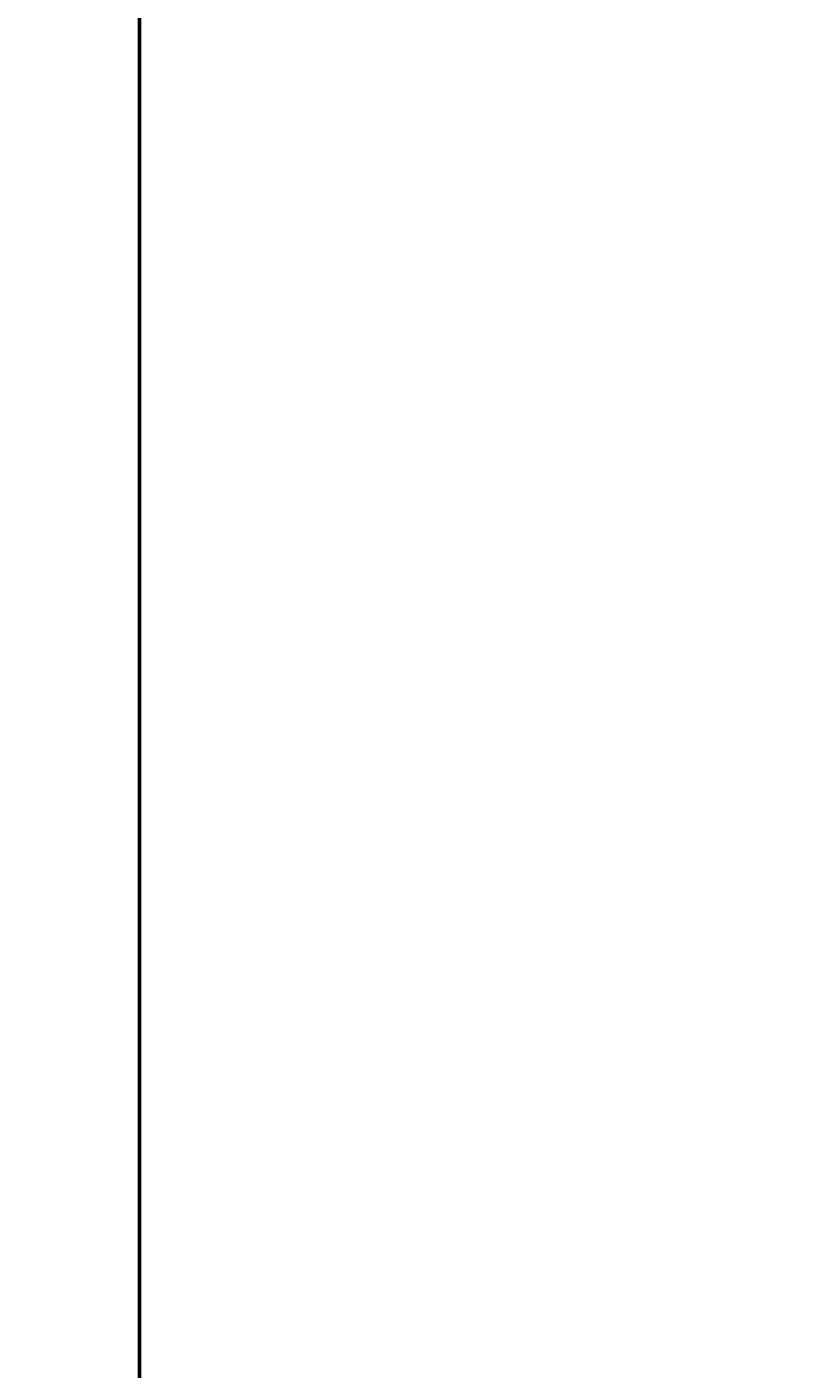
# Model space of a CAD drawing. Header units: inches. Extents: x 704 to 259546, y -107711 to 151004.
# Tile 39 of 256: x 125876 to 126936, y 20498 to 22307. Entities that reach past the tile are written whole.
import ezdxf

# ---------------------------------------------------------------- set-up
doc = ezdxf.new("R2010")
doc.units = ezdxf.units.IN
doc.header["$MEASUREMENT"] = 0
doc.layers.add('PP BALL VALVE', color=7, linetype='Continuous')
doc.layers.add('PP--DIM', color=7, linetype='Continuous')
doc.layers.add('PP-TEXT', color=7, linetype='Continuous', lineweight=40)
doc.styles.get("Standard").update_dxf_attribs({"font": 'arial.ttf', "height": 6})

msp = doc.modelspace()

# ---------------------------------------------------------------- texts
at = {"layer": 'PP-TEXT', "insert": (127196.847, 21591.348), "char_height": 3, "width": 941.78476, "attachment_point": 3, "bg_fill": 2}
msp.add_mtext('{\\fTimes New Roman|b0|i0|c0|p34; \\PØ110MM WWP\\PSLOPE 1:80}', dxfattribs=at)

# ---------------------------------------------------------------- next in the draw order: linework, layer by layer
at = {"layer": 'PP--DIM', "lineweight": 53}
msp.add_lwpolyline([(126028.278, 24495.57), (134189.565, 24495.57), (134189.565, 18308.936), (126028.278, 18308.936)], close=True, dxfattribs=at)

# ---------------------------------------------------------------- next in the draw order: texts
at = {"layer": 'PP-TEXT', "char_height": 3, "width": 941.78476, "attachment_point": 3, "bg_fill": 2}
for insert in [(127261.562, 21499.654, 916.47), (127196.847, 21290.939)]:
    msp.add_mtext('{\\fTimes New Roman|b0|i0|c0|p34; \\PØ110MM WWP\\PSLOPE 1:80}', dxfattribs=dict(at, insert=insert))

# ---------------------------------------------------------------- next in the draw order: linework, layer by layer
at = {"layer": 'PP BALL VALVE', "lineweight": 53}
msp.add_circle((130061.482, 21646.646), 129357.588, dxfattribs=at)

# ---------------------------------------------------------------- next in the draw order: texts
at = {"layer": 'PP-TEXT', "insert": (127177.009, 21242.433, -305.49), "char_height": 3, "width": 941.78476, "attachment_point": 3, "bg_fill": 2}
msp.add_mtext('{\\fTimes New Roman|b0|i0|c0|p34; \\PØ110MM WWP\\PSLOPE 1:80}', dxfattribs=at)

doc.saveas('drawing.dxf')
